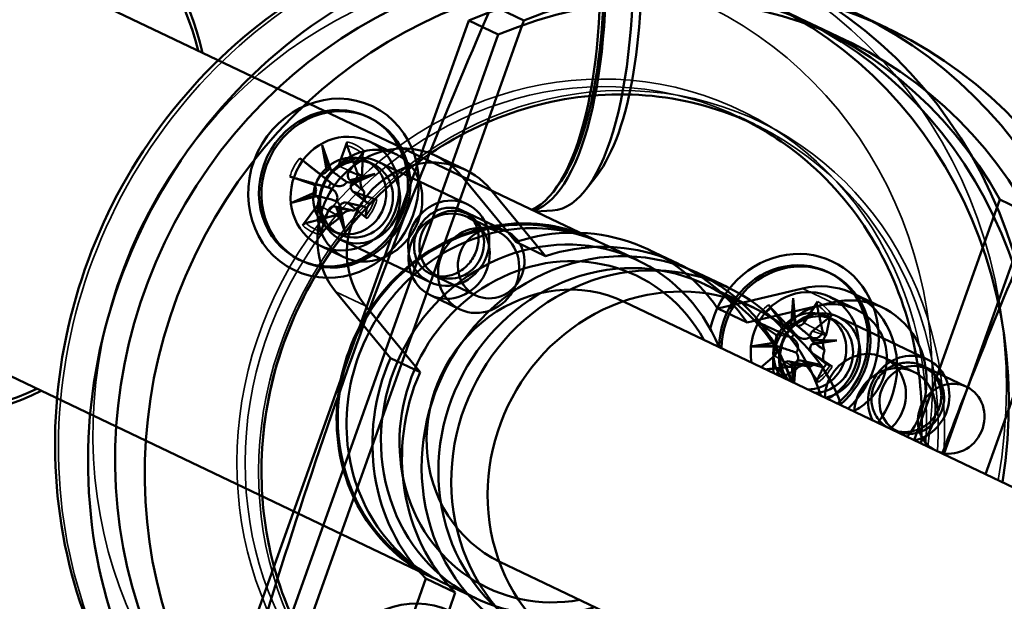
# Model space of a CAD drawing. Header units: millimetres. Extents: x 814 to 3201, y 212 to 4576.
# Tile 21 of 69: x 1999 to 2033, y 1458 to 1478. Entities that reach past the tile are written whole.
import ezdxf

# ---------------------------------------------------------------- set-up
doc = ezdxf.new("R2010")
doc.units = ezdxf.units.MM
doc.header["$LTSCALE"] = 18
doc.layers.add('Widoczne (ISO)', color=7, linetype='Continuous', lineweight=50)
doc.layers.add('Widoczne wąskie (ISO)', color=7, linetype='Continuous', lineweight=35)

msp = doc.modelspace()

# ---------------------------------------------------------------- linework, layer by layer
at = {"layer": 'Widoczne (ISO)'}
for p, q in [((2019.175, 1470.822), (1999.269, 1480.319)), ((2015.655, 1478.938), (2016.759, 1478.411)), ((2028.279, 1478.666), (2029.384, 1478.139)), ((2014.85, 1478.412), (2006.31, 1454.455)), ((2016.759, 1478.411), (2007.627, 1452.793)), ((2014.85, 1478.412), (2015.876, 1477.922)), ((2026.901, 1478.216), (2027.927, 1477.726)), ((2007.336, 1453.966), (2015.876, 1477.922)), ((2011.34, 1475.071), (2011.424, 1475.031)), ((2024.22, 1475.063), (2024.776, 1474.798)), ((2010.633, 1474.203), (2010.335, 1473.366)), ((2012.32, 1473.773), (2011.41, 1474.207)), ((2009.765, 1474.086), (2009.923, 1473.183)), ((2009.765, 1474.086), (2010.012, 1473.279)), ((2010.066, 1473.232), (2009.765, 1474.086)), ((2011.224, 1473.884), (2010.698, 1473.17)), ((2008.985, 1473.634), (2009.635, 1473.124)), ((2011.3, 1473.536), (2011.537, 1473.422)), ((2011.708, 1473.511), (2014.801, 1472.035)), ((2013.709, 1473.716), (2014.735, 1473.227)), ((2010.04, 1473.243), (2010.179, 1473.131)), ((2008.645, 1472.994), (2009.426, 1472.731)), ((2010.726, 1472.878), (2011.223, 1472.478)), ((2011.608, 1473.09), (2010.736, 1472.87)), ((2010.775, 1472.723), (2011.608, 1473.09)), ((2011.608, 1473.09), (2010.885, 1472.807)), ((2014.595, 1473.022), (2016.49, 1470.727)), ((2019.302, 1473.046), (2018.922, 1472.554)), ((2010.83, 1472.479), (2011.304, 1472.097)), ((2015.621, 1472.533), (2017.516, 1470.237)), ((2017.946, 1472.679), (2017.794, 1472.482)), ((2009.537, 1472.456), (2008.704, 1472.088)), ((2008.704, 1472.088), (2009.51, 1472.332)), ((2008.704, 1472.088), (2009.575, 1472.309)), ((2009.543, 1472.33), (2009.647, 1472.308)), ((2011.667, 1472.185), (2010.886, 1472.448)), ((2030.308, 1463.849), (2033.283, 1472.193)), ((2033.283, 1472.193), (2034.309, 1471.703)), ((2009.088, 1471.295), (2009.614, 1472.009)), ((2009.678, 1470.976), (2009.977, 1471.813)), ((2010.216, 1471.956), (2010.843, 1471.82)), ((2010.246, 1471.946), (2010.546, 1471.092)), ((2010.546, 1471.092), (2010.382, 1471.86)), ((2010.546, 1471.092), (2010.388, 1471.996)), ((2010.602, 1472.089), (2011.204, 1471.959)), ((2011.327, 1471.544), (2010.677, 1472.054)), ((2016.158, 1471.088), (2014.625, 1471.819)), ((2017.761, 1471.817), (2017.168, 1471.78)), ((2032.781, 1462.669), (2036.07, 1471.897)), ((2014.814, 1471.584), (2015.84, 1471.095)), ((2034.309, 1471.703), (2031.334, 1463.359)), ((2010.14, 1471.105), (2010.377, 1470.992)), ((2010.416, 1470.803), (2013.509, 1469.327)), ((2010.52, 1470.2), (2009.688, 1470.597)), ((2016.49, 1470.727), (2017.516, 1470.237)), ((2020.714, 1470.088), (2019.517, 1470.659)), ((2021.1, 1470.458), (2022.126, 1469.968)), ((2008.972, 1470.107), (2009.056, 1470.067)), ((2015.099, 1468.869), (2013.518, 1469.623)), ((2022.811, 1469.642), (2023.837, 1469.152)), ((2027.303, 1469.686), (2027.388, 1469.646)), ((2024.755, 1468.437), (2023.046, 1469.252)), ((2023.488, 1468.416), (2026.431, 1469.114)), ((2012.134, 1466.699), (2010.24, 1468.995)), ((2013.523, 1468.877), (2014.549, 1468.387)), ((2026.11, 1468.779), (2026.042, 1467.849)), ((2026.11, 1468.779), (2026.156, 1467.93)), ((2026.189, 1467.86), (2026.11, 1468.779)), ((2028.302, 1468.378), (2027.374, 1468.821)), ((2028.185, 1468.936), (2029.211, 1468.446)), ((2013.577, 1459.089), (1993.672, 1468.586)), ((2013.16, 1466.209), (2011.266, 1468.505)), ((2020.239, 1468.653), (2040.76, 1458.862)), ((2023.488, 1468.416), (2024.514, 1467.926)), ((2024.514, 1467.926), (2027.457, 1468.624)), ((2025.257, 1468.543), (2025.753, 1467.868)), ((2026.964, 1468.662), (2026.477, 1467.919)), ((2027.449, 1468.191), (2026.776, 1467.629)), ((2027.263, 1468.15), (2027.501, 1468.037)), ((2027.671, 1468.125), (2030.764, 1466.65)), ((2024.779, 1468.004), (2025.458, 1467.537)), ((2025.786, 1467.833), (2026.256, 1467.455)), ((2026.188, 1467.86), (2026.58, 1467.545)), ((2025.498, 1467.238), (2024.616, 1467.099)), ((2024.616, 1467.099), (2025.449, 1467.134)), ((2024.616, 1467.099), (2025.499, 1467.083)), ((2027.623, 1467.309), (2026.74, 1467.324)), ((2026.741, 1467.17), (2027.623, 1467.309)), ((2026.781, 1467.286), (2026.982, 1467.125)), ((2027.623, 1467.309), (2026.873, 1467.234)), ((2012.134, 1466.699), (2013.16, 1466.209)), ((2024.992, 1466.385), (2025.463, 1466.778)), ((2026.769, 1466.878), (2027.23, 1466.508)), ((2027.46, 1466.403), (2026.78, 1466.87)), ((2029.257, 1466.712), (2030.283, 1466.222)), ((2025.526, 1466.13), (2025.761, 1466.488)), ((2025.975, 1466.583), (2026.608, 1466.446)), ((2026.049, 1466.548), (2026.11, 1465.852)), ((2026.138, 1465.838), (2026.165, 1466.438)), ((2026.144, 1465.835), (2026.197, 1466.558)), ((2026.376, 1466.611), (2026.993, 1466.477)), ((2026.981, 1465.865), (2026.486, 1466.539)), ((2032.121, 1465.703), (2030.6, 1466.428)), ((2015.933, 1459.627), (2036.454, 1449.837)), ((2012.309, 1456.054), (2013.358, 1459.048)), ((2013.358, 1459.048), (2014.384, 1458.559)), ((2015.116, 1458.355), (2013.919, 1458.926)), ((2013.335, 1455.565), (2014.384, 1458.559))]:
    msp.add_line(p, q, dxfattribs=at)
msp.add_circle((2044.049, 1451.753), 75, dxfattribs=at)
for centre, major_axis, ratio, start_param, end_param in [((2016.19, 1481.738), (0.631, -9.98), 0.336824, 0.084321, 3.169551), ((2016.003, 1481.726), (-0.631, 9.98), 0.336824, 3.262222, 6.283185), ((2017.13, 1481.797), (-0.631, 9.98), 0.336824, 3.141593, 6.283185), ((2016.19, 1481.738), (0.618, -9.78), 0.336824, 0.365833, 2.77576), ((2017.6, 1481.827), (0.599, -9.481), 0.336824, 0.365833, 2.77576), ((1996.471, 1474.453), (4.306, 9.025), 0.925417, 5.419973, 10.28799), ((1996.539, 1474.42), (-4.22, -8.845), 0.925417, 2.29597, 7.128808), ((2018.086, 1464.14), (7.535, 15.795), 0.925417, 5.002141, 10.705823), ((2018.086, 1464.14), (7.105, 14.892), 0.925417, 5.02026, 10.687703), ((2020.744, 1462.872), (7.535, 15.795), 0.925417, 5.71439, 7.07382), ((1996.539, 1474.42), (2.885, 6.047), 0.925417, 6.038234, 9.669729), ((2019.112, 1463.65), (7.105, 14.892), 0.925417, 5.02026, 10.687703), ((2021.848, 1462.345), (7.535, 15.795), 0.925417, 5.71439, 7.07382), ((2019.796, 1463.324), (7.105, 14.892), 0.925417, 5.70433, 7.08388), ((2020.822, 1462.834), (7.105, 14.892), 0.925417, 5.70433, 7.08388), ((2036.032, 1454.229), (-23.716, -70.296), 0.376623, 4.482588, 4.851597), ((2012.417, 1471.009), (1.292, 2.708), 0.925417, 5.876451, 9.018044), ((2013.443, 1470.519), (1.292, 2.708), 0.925417, 5.876451, 9.018044), ((2009.761, 1473.295), (-0.092, -0.192), 0.925417, 6.078887, 7.705835), ((2009.718, 1473.336), (-0.297, 0.047), 0.604253, 2.425958, 3.082265), ((2010.051, 1473.451), (0.017, -0.219), 0.374984, 5.589366, 6.245673), ((2010.148, 1473.429), (-0.092, -0.192), 0.925417, 0.054846, 1.681794), ((2010.853, 1473.047), (-0.092, -0.192), 0.925417, 4.508091, 6.135039), ((2010.788, 1473.053), (-0.194, 0.219), 0.584714, 1.92963, 2.585937), ((2010.691, 1472.334), (0.353, 0.74), 0.925417, 6.124363, 6.348707), ((2009.354, 1472.53), (0.092, 0.192), 0.925417, 4.767235, 6.394183), ((2010.691, 1472.334), (-0.353, -0.74), 0.925417, 4.553566, 4.777911), ((2010.957, 1472.649), (-0.092, -0.192), 0.925417, 4.767235, 6.394183), ((2010.878, 1472.709), (-0.173, -0.129), 0.361037, 4.408555, 5.064863), ((2009.293, 1472.537), (0.213, -0.208), 0.597979, 0.028123, 0.684431), ((2009.383, 1472.193), (0.191, 0.117), 0.392856, 6.262928, 6.919235), ((2009.458, 1472.131), (0.092, 0.192), 0.925417, 4.508091, 6.135039), ((2055.343, 1447.714), (23.716, 70.296), 0.376623, 1.340995, 1.474179), ((2016.376, 1464.956), (-2.781, -5.829), 0.925417, 3.211619, 6.213159), ((2016.718, 1464.793), (2.799, 5.867), 0.925417, 0, 3.141593), ((2010.164, 1471.75), (0.092, 0.192), 0.925417, 0.054846, 1.681794), ((2010.12, 1471.795), (0.294, -0.025), 0.592461, 0.522879, 1.179186), ((2010.453, 1471.91), (0.003, 0.211), 0.343742, 1.155857, 1.812164), ((2010.551, 1471.883), (0.092, 0.192), 0.925417, 6.078887, 7.705835), ((2010.691, 1472.334), (0.353, 0.74), 0.925417, 4.553566, 4.777911), ((2016.376, 1464.956), (-2.799, -5.867), 0.925417, 3.110088, 6.31469), ((2010.691, 1472.334), (-0.353, -0.74), 0.925417, 6.124363, 6.348707), ((2018.086, 1464.14), (3.014, 6.318), 0.925417, 5.795763, 7.004336), ((2017.915, 1464.221), (2.799, 5.867), 0.925417, 5.590025, 10.117938), ((2019.796, 1463.324), (3.014, 6.318), 0.925417, 5.507992, 10.199971), ((2019.112, 1463.65), (3.014, 6.318), 0.925417, 5.795763, 7.004336), ((2018.086, 1464.14), (-2.584, -5.415), 0.925417, 2.555907, 6.868871), ((2020.14, 1463.16), (-2.907, -6.092), 0.925417, 2.404969, 7.019809), ((2020.822, 1462.834), (-3.014, -6.318), 0.925417, 2.366399, 7.058379), ((2026.119, 1467.204), (1.356, 2.843), 0.925417, 4.313207, 8.10694), ((2026.119, 1467.204), (1.184, 2.482), 0.925417, 4.250994, 8.314105), ((2026.204, 1467.164), (1.184, 2.482), 0.925417, 4.250994, 8.315377), ((2021.848, 1462.345), (-2.907, -6.092), 0.925417, 2.404969, 7.019809), ((2018.086, 1464.14), (2.153, 4.513), 0.925417, 0, 3.141593), ((2018.086, 1464.14), (2.153, 4.513), 0.925417, 0, 3.141593), ((2026.513, 1467.016), (0.861, 1.805), 0.925417, 4.053617, 8.512754), ((2026.893, 1466.228), (1.292, 2.708), 0.925417, 4.4848, 6.923649), ((2027.919, 1465.739), (1.292, 2.708), 0.925417, 4.4848, 6.923649), ((2026.684, 1466.935), (0.58, 1.215), 0.925417, 3.571154, 8.995216), ((2027.026, 1466.771), (0.646, 1.354), 0.925417, 3.757594, 8.808777), ((2026.921, 1466.821), (0.58, 1.215), 0.925417, 3.571154, 8.995216), ((2025.914, 1468.003), (-0.092, -0.192), 0.925417, 5.822527, 7.449476), ((2025.872, 1468.036), (-0.295, 0.081), 0.61723, 2.343823, 3.00013), ((2026.217, 1468.06), (-0.014, -0.206), 0.327916, 5.41707, 6.073377), ((2026.315, 1468.031), (-0.092, -0.192), 0.925417, 6.081671, 7.70862), ((2025.342, 1467.359), (0.092, 0.192), 0.925417, 4.510875, 6.137823), ((2026.654, 1466.949), (-0.353, -0.74), 0.925417, 4.297207, 4.521551), ((2026.894, 1467.468), (0.092, 0.192), 0.925417, 1.110138, 2.737087), ((2026.654, 1466.949), (0.353, 0.74), 0.925417, 5.868003, 6.092348), ((2025.274, 1467.364), (0.183, -0.224), 0.576499, 6.220958, 6.877266), ((2025.276, 1467.002), (0.218, 0.098), 0.440932, 6.116597, 6.772904), ((2025.344, 1466.94), (-0.092, -0.192), 0.925417, 1.110138, 2.737087), ((2026.897, 1467.048), (-0.092, -0.192), 0.925417, 4.510875, 6.137823), ((2026.822, 1467.472), (-0.162, 0.231), 0.559195, 1.834191, 2.490499), ((2026.824, 1467.111), (-0.201, -0.111), 0.409949, 4.250344, 4.906651), ((2018.086, 1464.14), (-3.014, -6.318), 0.925417, 4.748566, 5.957139), ((2028.611, 1465.358), (0.646, 1.354), 0.925417, 4.277839, 8.288532), ((2030.119, 1465.296), (0.646, 1.354), 0.925417, 3.757594, 8.808777), ((2025.924, 1466.377), (0.092, 0.192), 0.925417, 6.081671, 7.70862), ((2025.881, 1466.414), (0.297, -0.059), 0.609501, 0.437262, 1.09357), ((2026.654, 1466.949), (-0.353, -0.74), 0.925417, 5.868003, 6.092348), ((2026.227, 1466.439), (0.034, 0.197), 0.301915, 0.970541, 1.626848), ((2026.324, 1466.405), (0.092, 0.192), 0.925417, 5.822527, 7.449476), ((2026.654, 1466.949), (0.353, 0.74), 0.925417, 4.297207, 4.521551), ((2029.638, 1464.868), (0.646, 1.354), 0.925417, 4.277839, 8.288532), ((2019.112, 1463.65), (-3.014, -6.318), 0.925417, 4.748566, 5.957139), ((2031.592, 1464.593), (-0.529, -1.11), 0.925417, 0.092063, 6.191122)]:
    msp.add_ellipse(centre, major_axis=major_axis, ratio=ratio, start_param=start_param, end_param=end_param, dxfattribs=at)
for centre, major_axis in [((2010.156, 1472.589), (-1.356, -2.843)), ((2010.156, 1472.589), (1.184, 2.482)), ((2010.24, 1472.549), (1.184, 2.482)), ((2010.549, 1472.402), (0.861, 1.805)), ((2010.72, 1472.32), (0.58, 1.215)), ((2011.062, 1472.157), (0.646, 1.354)), ((2010.957, 1472.207), (0.58, 1.215)), ((2014.155, 1470.681), (-0.646, -1.354)), ((2014.168, 1470.231), (0.646, 1.354)), ((2014.26, 1470.631), (-0.514, -1.077)), ((2015.194, 1469.741), (0.646, 1.354)), ((2015.628, 1469.979), (0.529, 1.11)), ((2030.223, 1465.246), (0.514, 1.077)), ((2012.853, 1455.074), (1.356, 2.843))]:
    msp.add_ellipse(centre, major_axis=major_axis, ratio=0.925417, dxfattribs=at)
for points, knots in [([(2009.525, 1448.835), (2007.964, 1449.58), (2006.531, 1450.592), (2004.062, 1453.049), (2003.028, 1454.495), (2001.456, 1457.681), (2000.923, 1459.424), (2000.413, 1463.033), (2000.441, 1464.901), (2001.058, 1468.571), (2001.65, 1470.373), (2003.342, 1473.722), (2004.442, 1475.27), (2007.039, 1477.948), (2008.534, 1479.079), (2011.766, 1480.803), (2013.5, 1481.399), (2017.024, 1481.993), (2018.813, 1481.996), (2021.949, 1481.466), (2023.315, 1481.035), (2024.596, 1480.424)], [4.823309, 4.823309, 4.823309, 4.823309, 5.137635, 5.137635, 5.453335, 5.453335, 5.772219, 5.772219, 6.094301, 6.094301, 6.418431, 6.418431, 6.743171, 6.743171, 7.067082, 7.067082, 7.388713, 7.388713, 7.707008, 7.707008, 7.964901, 7.964901, 7.964901, 7.964901]), ([(2024.776, 1474.798), (2023.662, 1475.329), (2022.456, 1475.666), (2019.98, 1475.915), (2018.71, 1475.828), (2016.238, 1475.239), (2015.036, 1474.738), (2012.821, 1473.373), (2011.807, 1472.509), (2010.072, 1470.507), (2009.35, 1469.369), (2008.27, 1466.933), (2007.912, 1465.636), (2007.595, 1463.014), (2007.637, 1461.69), (2008.116, 1459.146), (2008.554, 1457.927), (2009.781, 1455.719), (2010.57, 1454.73), (2012.253, 1453.232), (2013.101, 1452.669), (2014.011, 1452.235)], [2.665586, 2.665586, 2.665586, 2.665586, 2.986454, 2.986454, 3.307093, 3.307093, 3.62723, 3.62723, 3.946902, 3.946902, 4.266298, 4.266298, 4.585616, 4.585616, 4.905048, 4.905048, 5.224794, 5.224794, 5.545029, 5.545029, 5.807179, 5.807179, 5.807179, 5.807179]), ([(2030.547, 1463.735), (2030.612, 1464.794), (2030.548, 1465.854), (2030.115, 1468.152), (2029.677, 1469.37), (2028.45, 1471.578), (2027.661, 1472.567), (2025.978, 1474.065), (2025.13, 1474.629), (2024.22, 1475.063)], [7.789047, 7.789047, 7.789047, 7.789047, 8.04664, 8.04664, 8.366387, 8.366387, 8.686621, 8.686621, 8.948771, 8.948771, 8.948771, 8.948771]), ([(2010.633, 1474.203), (2010.627, 1474.187), (2010.622, 1474.167), (2010.617, 1474.135), (2010.616, 1474.116), (2010.618, 1474.091), (2010.62, 1474.08), (2010.624, 1474.071)], [0.02076039, 0.02076039, 0.02076039, 0.02076039, 0.02593303, 0.02593303, 0.03109721, 0.03109721, 0.03532758, 0.03532758, 0.03532758, 0.03532758]), ([(2009.961, 1470.652), (2010.098, 1470.476), (2010.28, 1470.32), (2010.698, 1470.109), (2010.934, 1470.054), (2011.386, 1470.041), (2011.633, 1470.083), (2012.102, 1470.268), (2012.325, 1470.411), (2012.691, 1470.746), (2012.859, 1470.96), (2013.107, 1471.431), (2013.187, 1471.688), (2013.254, 1472.175), (2013.244, 1472.437), (2013.124, 1472.921), (2013.015, 1473.143), (2012.742, 1473.497), (2012.559, 1473.652), (2012.141, 1473.863), (2011.906, 1473.919), (2011.454, 1473.931), (2011.207, 1473.889), (2010.737, 1473.705), (2010.515, 1473.562), (2010.149, 1473.227), (2009.981, 1473.013), (2009.733, 1472.542), (2009.653, 1472.284), (2009.586, 1471.798), (2009.596, 1471.536), (2009.715, 1471.052), (2009.824, 1470.829), (2009.961, 1470.652)], [0, 0, 0, 0, 0.076125, 0.076125, 0.15225, 0.15225, 0.227548, 0.227548, 0.302846, 0.302846, 0.378145, 0.378145, 0.453443, 0.453443, 0.529568, 0.529568, 0.605692, 0.605692, 0.681822, 0.681822, 0.757951, 0.757951, 0.83325, 0.83325, 0.908548, 0.908548, 0.983847, 0.983847, 1.059146, 1.059146, 1.135275, 1.135275, 1.211404, 1.211404, 1.211404, 1.211404]), ([(2011.171, 1473.775), (2011.172, 1473.782), (2011.174, 1473.791), (2011.18, 1473.811), (2011.187, 1473.826), (2011.203, 1473.853), (2011.213, 1473.87), (2011.224, 1473.884)], [0.04758377, 0.04758377, 0.04758377, 0.04758377, 0.05181414, 0.05181414, 0.05697832, 0.05697832, 0.06215096, 0.06215096, 0.06215096, 0.06215096]), ([(2009.098, 1473.545), (2009.09, 1473.552), (2009.079, 1473.56), (2009.056, 1473.578), (2009.041, 1473.591), (2009.013, 1473.612), (2008.997, 1473.625), (2008.985, 1473.634)], [0.04758377, 0.04758377, 0.04758377, 0.04758377, 0.05181414, 0.05181414, 0.05697832, 0.05697832, 0.06215096, 0.06215096, 0.06215096, 0.06215096]), ([(2010.012, 1473.279), (2010.021, 1473.269), (2010.03, 1473.26), (2010.1, 1473.193), (2010.171, 1473.137), (2010.336, 1473.008), (2010.442, 1472.931), (2010.569, 1472.838), (2010.591, 1472.822), (2010.613, 1472.807)], [-2.7963552, -2.7963552, -2.7963552, -2.7963552, -2.7900399, -2.7900399, -2.7426847, -2.7426847, -2.6569758, -2.6569758, -2.6392228, -2.6392228, -2.6392228, -2.6392228]), ([(2008.645, 1472.994), (2008.66, 1472.989), (2008.679, 1472.983), (2008.712, 1472.972), (2008.731, 1472.966), (2008.759, 1472.958), (2008.772, 1472.954), (2008.783, 1472.951)], [0.02076039, 0.02076039, 0.02076039, 0.02076039, 0.02593303, 0.02593303, 0.03109721, 0.03109721, 0.03532758, 0.03532758, 0.03532758, 0.03532758]), ([(2010.613, 1472.807), (2010.626, 1472.802), (2010.639, 1472.798), (2010.685, 1472.786), (2010.717, 1472.783), (2010.776, 1472.787), (2010.805, 1472.795), (2010.858, 1472.82), (2010.881, 1472.837), (2010.922, 1472.877), (2010.942, 1472.905), (2010.973, 1472.966), (2010.984, 1473), (2010.99, 1473.033), (2010.992, 1473.044), (2010.994, 1473.056), (2010.995, 1473.068)], [-0.05372527, -0.05372527, -0.05372527, -0.05372527, -0.04982808, -0.04982808, -0.04051932, -0.04051932, -0.03121055, -0.03121055, -0.02190179, -0.02190179, -0.01095089, -0.01095089, 0, 0, 0, 0.00382906, 0.00382906, 0.00382906, 0.00382906]), ([(2011.136, 1472.991), (2011.131, 1472.981), (2011.127, 1472.971), (2011.11, 1472.931), (2011.101, 1472.897), (2011.091, 1472.824), (2011.091, 1472.786), (2011.097, 1472.72), (2011.103, 1472.687), (2011.123, 1472.623), (2011.136, 1472.593), (2011.164, 1472.542), (2011.182, 1472.517), (2011.209, 1472.49), (2011.217, 1472.482), (2011.226, 1472.476)], [0.13976647, 0.13976647, 0.13976647, 0.13976647, 0.14359553, 0.14359553, 0.15454642, 0.15454642, 0.16549732, 0.16549732, 0.17480608, 0.17480608, 0.18411485, 0.18411485, 0.19342361, 0.19342361, 0.1973208, 0.1973208, 0.1973208, 0.1973208]), ([(2010.261, 1472.143), (2010.267, 1472.154), (2010.272, 1472.166), (2010.288, 1472.209), (2010.293, 1472.241), (2010.293, 1472.302), (2010.287, 1472.335), (2010.263, 1472.397), (2010.247, 1472.427), (2010.206, 1472.481), (2010.178, 1472.509), (2010.116, 1472.557), (2010.081, 1472.576), (2010.048, 1472.59), (2010.036, 1472.595), (2010.024, 1472.599), (2010.011, 1472.603)], [-0.05372527, -0.05372527, -0.05372527, -0.05372527, -0.04982808, -0.04982808, -0.04051932, -0.04051932, -0.03121055, -0.03121055, -0.02190179, -0.02190179, -0.01095089, -0.01095089, 0, 0, 0, 0.00382906, 0.00382906, 0.00382906, 0.00382906]), ([(2010.093, 1472.756), (2010.103, 1472.748), (2010.113, 1472.741), (2010.154, 1472.714), (2010.19, 1472.696), (2010.264, 1472.671), (2010.304, 1472.664), (2010.371, 1472.661), (2010.405, 1472.663), (2010.469, 1472.679), (2010.5, 1472.692), (2010.551, 1472.726), (2010.574, 1472.748), (2010.6, 1472.784), (2010.607, 1472.795), (2010.613, 1472.807)], [0.13976647, 0.13976647, 0.13976647, 0.13976647, 0.14359553, 0.14359553, 0.15454642, 0.15454642, 0.16549732, 0.16549732, 0.17480608, 0.17480608, 0.18411485, 0.18411485, 0.19342361, 0.19342361, 0.1973208, 0.1973208, 0.1973208, 0.1973208]), ([(2010.885, 1472.807), (2010.887, 1472.801), (2010.889, 1472.796), (2010.912, 1472.755), (2010.951, 1472.716), (2011.045, 1472.625), (2011.113, 1472.568), (2011.197, 1472.499), (2011.211, 1472.487), (2011.226, 1472.476)], [-2.7963552, -2.7963552, -2.7963552, -2.7963552, -2.7900399, -2.7900399, -2.7426847, -2.7426847, -2.6569758, -2.6569758, -2.6392228, -2.6392228, -2.6392228, -2.6392228]), ([(2009.51, 1472.332), (2009.523, 1472.331), (2009.535, 1472.329), (2009.632, 1472.313), (2009.721, 1472.291), (2009.927, 1472.239), (2010.055, 1472.203), (2010.208, 1472.158), (2010.234, 1472.15), (2010.261, 1472.143)], [-2.7963552, -2.7963552, -2.7963552, -2.7963552, -2.7900399, -2.7900399, -2.7426847, -2.7426847, -2.6569758, -2.6569758, -2.6392228, -2.6392228, -2.6392228, -2.6392228]), ([(2010.254, 1471.673), (2010.263, 1471.68), (2010.272, 1471.689), (2010.304, 1471.721), (2010.326, 1471.75), (2010.361, 1471.811), (2010.373, 1471.843), (2010.384, 1471.901), (2010.385, 1471.93), (2010.377, 1471.989), (2010.367, 1472.018), (2010.338, 1472.069), (2010.317, 1472.095), (2010.283, 1472.126), (2010.272, 1472.135), (2010.261, 1472.143)], [0.13976647, 0.13976647, 0.13976647, 0.13976647, 0.14359553, 0.14359553, 0.15454642, 0.15454642, 0.16549732, 0.16549732, 0.17480608, 0.17480608, 0.18411485, 0.18411485, 0.19342361, 0.19342361, 0.1973208, 0.1973208, 0.1973208, 0.1973208]), ([(2011.226, 1472.476), (2011.222, 1472.463), (2011.22, 1472.449), (2011.212, 1472.403), (2011.209, 1472.37), (2011.21, 1472.309), (2011.213, 1472.277), (2011.225, 1472.22), (2011.234, 1472.194), (2011.257, 1472.148), (2011.273, 1472.126), (2011.312, 1472.09), (2011.334, 1472.076), (2011.355, 1472.068), (2011.363, 1472.065), (2011.371, 1472.063), (2011.379, 1472.061)], [-0.05372527, -0.05372527, -0.05372527, -0.05372527, -0.04982808, -0.04982808, -0.04051932, -0.04051932, -0.03121055, -0.03121055, -0.02190179, -0.02190179, -0.01095089, -0.01095089, 0, 0, 0, 0.00382906, 0.00382906, 0.00382906, 0.00382906]), ([(2011.667, 1472.185), (2011.652, 1472.19), (2011.635, 1472.195), (2011.611, 1472.201), (2011.6, 1472.203), (2011.587, 1472.204), (2011.583, 1472.204), (2011.582, 1472.203)], [0.02076039, 0.02076039, 0.02076039, 0.02076039, 0.02593303, 0.02593303, 0.03109721, 0.03109721, 0.03532758, 0.03532758, 0.03532758, 0.03532758]), ([(2010.382, 1471.86), (2010.388, 1471.863), (2010.394, 1471.864), (2010.444, 1471.874), (2010.501, 1471.869), (2010.637, 1471.855), (2010.726, 1471.84), (2010.835, 1471.819), (2010.854, 1471.815), (2010.873, 1471.812)], [-2.7963552, -2.7963552, -2.7963552, -2.7963552, -2.7900399, -2.7900399, -2.7426847, -2.7426847, -2.6569758, -2.6569758, -2.6392228, -2.6392228, -2.6392228, -2.6392228]), ([(2010.873, 1471.812), (2010.863, 1471.815), (2010.852, 1471.818), (2010.815, 1471.826), (2010.785, 1471.827), (2010.727, 1471.823), (2010.694, 1471.817), (2010.631, 1471.797), (2010.6, 1471.784), (2010.541, 1471.752), (2010.51, 1471.73), (2010.455, 1471.68), (2010.431, 1471.652), (2010.413, 1471.625), (2010.407, 1471.616), (2010.401, 1471.606), (2010.395, 1471.596)], [-0.05372527, -0.05372527, -0.05372527, -0.05372527, -0.04982808, -0.04982808, -0.04051932, -0.04051932, -0.03121055, -0.03121055, -0.02190179, -0.02190179, -0.01095089, -0.01095089, 0, 0, 0, 0.00382906, 0.00382906, 0.00382906, 0.00382906]), ([(2011.298, 1471.908), (2011.292, 1471.914), (2011.286, 1471.919), (2011.26, 1471.939), (2011.238, 1471.95), (2011.187, 1471.964), (2011.16, 1471.965), (2011.11, 1471.96), (2011.084, 1471.954), (2011.03, 1471.933), (2011.002, 1471.918), (2010.952, 1471.885), (2010.925, 1471.864), (2010.891, 1471.832), (2010.882, 1471.822), (2010.873, 1471.812)], [0.13976647, 0.13976647, 0.13976647, 0.13976647, 0.14359553, 0.14359553, 0.15454642, 0.15454642, 0.16549732, 0.16549732, 0.17480608, 0.17480608, 0.18411485, 0.18411485, 0.19342361, 0.19342361, 0.1973208, 0.1973208, 0.1973208, 0.1973208]), ([(2013.403, 1471.587), (2013.515, 1471.69), (2013.652, 1471.778), (2013.941, 1471.891), (2014.092, 1471.917), (2014.37, 1471.909), (2014.515, 1471.875), (2014.772, 1471.745), (2014.884, 1471.65), (2015.052, 1471.432), (2015.12, 1471.296), (2015.193, 1470.998), (2015.199, 1470.837), (2015.158, 1470.538), (2015.109, 1470.38), (2014.956, 1470.09), (2014.853, 1469.959), (2014.628, 1469.753), (2014.491, 1469.665), (2014.203, 1469.551), (2014.051, 1469.526), (2013.773, 1469.533), (2013.628, 1469.567), (2013.371, 1469.697), (2013.259, 1469.792), (2013.091, 1470.01), (2013.023, 1470.147), (2012.95, 1470.444), (2012.944, 1470.605), (2012.985, 1470.904), (2013.034, 1471.063), (2013.187, 1471.352), (2013.29, 1471.484), (2013.403, 1471.587)], [0, 0, 0, 0, 0.0462899, 0.0462899, 0.0925797, 0.0925797, 0.1393794, 0.1393794, 0.1861791, 0.1861791, 0.2329772, 0.2329772, 0.2797752, 0.2797752, 0.3260649, 0.3260649, 0.3723546, 0.3723546, 0.4186443, 0.4186443, 0.464934, 0.464934, 0.511732, 0.511732, 0.55853, 0.55853, 0.6053298, 0.6053298, 0.6521295, 0.6521295, 0.6984193, 0.6984193, 0.7447092, 0.7447092, 0.7447092, 0.7447092]), ([(2011.266, 1471.609), (2011.266, 1471.606), (2011.267, 1471.602), (2011.275, 1471.591), (2011.283, 1471.582), (2011.301, 1471.565), (2011.314, 1471.554), (2011.327, 1471.544)], [0.04758377, 0.04758377, 0.04758377, 0.04758377, 0.05181414, 0.05181414, 0.05697832, 0.05697832, 0.06215096, 0.06215096, 0.06215096, 0.06215096]), ([(2009.193, 1471.378), (2009.184, 1471.376), (2009.173, 1471.371), (2009.151, 1471.358), (2009.136, 1471.347), (2009.112, 1471.324), (2009.098, 1471.309), (2009.088, 1471.295)], [0.04758377, 0.04758377, 0.04758377, 0.04758377, 0.05181414, 0.05181414, 0.05697832, 0.05697832, 0.06215096, 0.06215096, 0.06215096, 0.06215096]), ([(2009.678, 1470.976), (2009.684, 1470.992), (2009.692, 1471.01), (2009.706, 1471.038), (2009.715, 1471.053), (2009.728, 1471.071), (2009.735, 1471.078), (2009.741, 1471.082)], [0.02076039, 0.02076039, 0.02076039, 0.02076039, 0.02593303, 0.02593303, 0.03109721, 0.03109721, 0.03532758, 0.03532758, 0.03532758, 0.03532758]), ([(2025.348, 1468.431), (2025.341, 1468.439), (2025.332, 1468.45), (2025.313, 1468.471), (2025.301, 1468.487), (2025.279, 1468.514), (2025.267, 1468.53), (2025.257, 1468.543)], [0.04758377, 0.04758377, 0.04758377, 0.04758377, 0.05181414, 0.05181414, 0.05697832, 0.05697832, 0.06215096, 0.06215096, 0.06215096, 0.06215096]), ([(2027.086, 1468.527), (2026.841, 1468.479), (2026.587, 1468.379), (2026.135, 1468.088), (2025.938, 1467.896), (2025.645, 1467.485), (2025.528, 1467.24), (2025.403, 1466.728), (2025.393, 1466.46), (2025.433, 1466.203), (2025.436, 1466.188), (2025.438, 1466.172)], [0, 0, 0, 0, 0.0761248, 0.0761248, 0.1522497, 0.1522497, 0.227548, 0.227548, 0.3028462, 0.3028462, 0.307677, 0.307677, 0.307677, 0.307677]), ([(2026.964, 1468.662), (2026.955, 1468.648), (2026.945, 1468.63), (2026.933, 1468.601), (2026.928, 1468.584), (2026.925, 1468.561), (2026.926, 1468.55), (2026.927, 1468.542)], [0.02076039, 0.02076039, 0.02076039, 0.02076039, 0.02593303, 0.02593303, 0.03109721, 0.03109721, 0.03532758, 0.03532758, 0.03532758, 0.03532758]), ([(2028.203, 1464.853), (2028.272, 1464.888), (2028.34, 1464.926), (2028.631, 1465.114), (2028.828, 1465.306), (2029.122, 1465.716), (2029.238, 1465.961), (2029.364, 1466.474), (2029.373, 1466.741), (2029.299, 1467.224), (2029.21, 1467.473), (2028.938, 1467.907), (2028.756, 1468.094), (2028.357, 1468.369), (2028.113, 1468.475), (2027.601, 1468.578), (2027.332, 1468.575), (2027.086, 1468.527)], [0.6598159, 0.6598159, 0.6598159, 0.6598159, 0.6818217, 0.6818217, 0.757951, 0.757951, 0.8332497, 0.8332497, 0.9085485, 0.9085485, 0.9838472, 0.9838472, 1.0591459, 1.0591459, 1.1352752, 1.1352752, 1.2114044, 1.2114044, 1.2114044, 1.2114044]), ([(2027.377, 1468.105), (2027.378, 1468.11), (2027.382, 1468.118), (2027.392, 1468.134), (2027.402, 1468.146), (2027.422, 1468.167), (2027.436, 1468.18), (2027.449, 1468.191)], [0.04758377, 0.04758377, 0.04758377, 0.04758377, 0.05181414, 0.05181414, 0.05697832, 0.05697832, 0.06215096, 0.06215096, 0.06215096, 0.06215096]), ([(2024.779, 1468.004), (2024.792, 1467.995), (2024.809, 1467.984), (2024.838, 1467.967), (2024.856, 1467.956), (2024.881, 1467.943), (2024.894, 1467.937), (2024.904, 1467.932)], [0.02076039, 0.02076039, 0.02076039, 0.02076039, 0.02593303, 0.02593303, 0.03109721, 0.03109721, 0.03532758, 0.03532758, 0.03532758, 0.03532758]), ([(2026.156, 1467.93), (2026.164, 1467.92), (2026.171, 1467.911), (2026.231, 1467.842), (2026.295, 1467.785), (2026.446, 1467.653), (2026.544, 1467.574), (2026.663, 1467.479), (2026.683, 1467.463), (2026.703, 1467.447)], [-2.7963552, -2.7963552, -2.7963552, -2.7963552, -2.7900399, -2.7900399, -2.7426847, -2.7426847, -2.6569758, -2.6569758, -2.6392228, -2.6392228, -2.6392228, -2.6392228]), ([(2026.207, 1466.889), (2026.216, 1466.899), (2026.224, 1466.91), (2026.25, 1466.948), (2026.263, 1466.979), (2026.277, 1467.039), (2026.279, 1467.072), (2026.271, 1467.138), (2026.262, 1467.171), (2026.235, 1467.233), (2026.215, 1467.266), (2026.165, 1467.327), (2026.135, 1467.353), (2026.106, 1467.374), (2026.095, 1467.382), (2026.084, 1467.389), (2026.073, 1467.395)], [-0.05372527, -0.05372527, -0.05372527, -0.05372527, -0.04982808, -0.04982808, -0.04051932, -0.04051932, -0.03121055, -0.03121055, -0.02190179, -0.02190179, -0.01095089, -0.01095089, 0, 0, 0, 0.00382906, 0.00382906, 0.00382906, 0.00382906]), ([(2026.188, 1467.524), (2026.196, 1467.514), (2026.204, 1467.504), (2026.238, 1467.469), (2026.269, 1467.444), (2026.336, 1467.402), (2026.372, 1467.386), (2026.437, 1467.368), (2026.47, 1467.362), (2026.536, 1467.362), (2026.569, 1467.367), (2026.625, 1467.386), (2026.653, 1467.401), (2026.686, 1467.429), (2026.695, 1467.438), (2026.703, 1467.447)], [0.13976647, 0.13976647, 0.13976647, 0.13976647, 0.14359553, 0.14359553, 0.15454642, 0.15454642, 0.16549732, 0.16549732, 0.17480608, 0.17480608, 0.18411485, 0.18411485, 0.19342361, 0.19342361, 0.1973208, 0.1973208, 0.1973208, 0.1973208]), ([(2026.703, 1467.447), (2026.715, 1467.439), (2026.726, 1467.432), (2026.767, 1467.409), (2026.798, 1467.398), (2026.854, 1467.387), (2026.884, 1467.386), (2026.94, 1467.395), (2026.965, 1467.405), (2027.013, 1467.431), (2027.037, 1467.451), (2027.079, 1467.5), (2027.097, 1467.529), (2027.11, 1467.558), (2027.114, 1467.568), (2027.119, 1467.578), (2027.122, 1467.589)], [-0.05372527, -0.05372527, -0.05372527, -0.05372527, -0.04982808, -0.04982808, -0.04051932, -0.04051932, -0.03121055, -0.03121055, -0.02190179, -0.02190179, -0.01095089, -0.01095089, 0, 0, 0, 0.00382906, 0.00382906, 0.00382906, 0.00382906]), ([(2027.238, 1467.477), (2027.231, 1467.469), (2027.225, 1467.461), (2027.201, 1467.428), (2027.185, 1467.398), (2027.16, 1467.332), (2027.151, 1467.297), (2027.143, 1467.232), (2027.141, 1467.199), (2027.145, 1467.133), (2027.15, 1467.1), (2027.165, 1467.042), (2027.176, 1467.013), (2027.194, 1466.977), (2027.2, 1466.968), (2027.206, 1466.958)], [0.13976647, 0.13976647, 0.13976647, 0.13976647, 0.14359553, 0.14359553, 0.15454642, 0.15454642, 0.16549732, 0.16549732, 0.17480608, 0.17480608, 0.18411485, 0.18411485, 0.19342361, 0.19342361, 0.1973208, 0.1973208, 0.1973208, 0.1973208]), ([(2025.449, 1467.134), (2025.462, 1467.131), (2025.475, 1467.128), (2025.573, 1467.102), (2025.663, 1467.073), (2025.871, 1467.006), (2025.999, 1466.961), (2026.154, 1466.907), (2026.18, 1466.898), (2026.207, 1466.889)], [-2.7963552, -2.7963552, -2.7963552, -2.7963552, -2.7900399, -2.7900399, -2.7426847, -2.7426847, -2.6569758, -2.6569758, -2.6392228, -2.6392228, -2.6392228, -2.6392228]), ([(2026.873, 1467.234), (2026.875, 1467.23), (2026.877, 1467.226), (2026.898, 1467.195), (2026.936, 1467.162), (2027.028, 1467.087), (2027.095, 1467.038), (2027.178, 1466.979), (2027.192, 1466.969), (2027.206, 1466.958)], [-2.7963552, -2.7963552, -2.7963552, -2.7963552, -2.7900399, -2.7900399, -2.7426847, -2.7426847, -2.6569758, -2.6569758, -2.6392228, -2.6392228, -2.6392228, -2.6392228]), ([(2026.079, 1466.416), (2026.09, 1466.422), (2026.101, 1466.428), (2026.141, 1466.454), (2026.17, 1466.477), (2026.219, 1466.531), (2026.239, 1466.561), (2026.265, 1466.617), (2026.274, 1466.647), (2026.281, 1466.708), (2026.279, 1466.74), (2026.264, 1466.798), (2026.251, 1466.828), (2026.224, 1466.867), (2026.216, 1466.878), (2026.207, 1466.889)], [0.13976647, 0.13976647, 0.13976647, 0.13976647, 0.14359553, 0.14359553, 0.15454642, 0.15454642, 0.16549732, 0.16549732, 0.17480608, 0.17480608, 0.18411485, 0.18411485, 0.19342361, 0.19342361, 0.1973208, 0.1973208, 0.1973208, 0.1973208]), ([(2027.206, 1466.958), (2027.2, 1466.947), (2027.194, 1466.935), (2027.176, 1466.893), (2027.166, 1466.861), (2027.152, 1466.801), (2027.147, 1466.769), (2027.144, 1466.708), (2027.146, 1466.679), (2027.155, 1466.625), (2027.164, 1466.597), (2027.19, 1466.549), (2027.206, 1466.528), (2027.224, 1466.513), (2027.231, 1466.507), (2027.237, 1466.502), (2027.244, 1466.497)], [-0.05372527, -0.05372527, -0.05372527, -0.05372527, -0.04982808, -0.04982808, -0.04051932, -0.04051932, -0.03121055, -0.03121055, -0.02190179, -0.02190179, -0.01095089, -0.01095089, 0, 0, 0, 0.00382906, 0.00382906, 0.00382906, 0.00382906]), ([(2026.165, 1466.438), (2026.173, 1466.44), (2026.18, 1466.442), (2026.24, 1466.454), (2026.303, 1466.451), (2026.453, 1466.44), (2026.551, 1466.426), (2026.669, 1466.407), (2026.689, 1466.403), (2026.71, 1466.4)], [-2.7963552, -2.7963552, -2.7963552, -2.7963552, -2.7900399, -2.7900399, -2.7426847, -2.7426847, -2.6569758, -2.6569758, -2.6392228, -2.6392228, -2.6392228, -2.6392228]), ([(2026.71, 1466.4), (2026.701, 1466.407), (2026.692, 1466.413), (2026.659, 1466.431), (2026.631, 1466.441), (2026.575, 1466.453), (2026.542, 1466.455), (2026.476, 1466.451), (2026.443, 1466.445), (2026.378, 1466.427), (2026.342, 1466.412), (2026.275, 1466.375), (2026.245, 1466.352), (2026.22, 1466.329), (2026.211, 1466.321), (2026.203, 1466.312), (2026.195, 1466.304)], [-0.05372527, -0.05372527, -0.05372527, -0.05372527, -0.04982808, -0.04982808, -0.04051932, -0.04051932, -0.03121055, -0.03121055, -0.02190179, -0.02190179, -0.01095089, -0.01095089, 0, 0, 0, 0.00382906, 0.00382906, 0.00382906, 0.00382906]), ([(2027.13, 1466.369), (2027.126, 1466.377), (2027.122, 1466.385), (2027.104, 1466.412), (2027.086, 1466.432), (2027.043, 1466.461), (2027.018, 1466.472), (2026.971, 1466.482), (2026.945, 1466.484), (2026.89, 1466.479), (2026.86, 1466.472), (2026.804, 1466.453), (2026.773, 1466.439), (2026.733, 1466.416), (2026.721, 1466.408), (2026.71, 1466.4)], [0.13976647, 0.13976647, 0.13976647, 0.13976647, 0.14359553, 0.14359553, 0.15454642, 0.15454642, 0.16549732, 0.16549732, 0.17480608, 0.17480608, 0.18411485, 0.18411485, 0.19342361, 0.19342361, 0.1973208, 0.1973208, 0.1973208, 0.1973208]), ([(2027.46, 1466.403), (2027.447, 1466.412), (2027.432, 1466.422), (2027.412, 1466.435), (2027.402, 1466.442), (2027.392, 1466.448), (2027.389, 1466.45), (2027.387, 1466.45)], [0.02076039, 0.02076039, 0.02076039, 0.02076039, 0.02593303, 0.02593303, 0.03109721, 0.03109721, 0.03532758, 0.03532758, 0.03532758, 0.03532758]), ([(2029.374, 1464.295), (2029.353, 1464.307), (2029.333, 1464.32), (2029.191, 1464.418), (2029.079, 1464.532), (2028.912, 1464.8), (2028.858, 1464.952), (2028.812, 1465.249), (2028.817, 1465.414), (2028.895, 1465.729), (2028.966, 1465.879), (2029.146, 1466.132), (2029.268, 1466.25), (2029.545, 1466.429), (2029.702, 1466.49), (2030.003, 1466.549), (2030.169, 1466.551), (2030.484, 1466.488), (2030.633, 1466.423), (2030.879, 1466.254), (2030.991, 1466.139), (2031.158, 1465.872), (2031.212, 1465.719), (2031.235, 1465.57)], [0.2723401, 0.2723401, 0.2723401, 0.2723401, 0.2797752, 0.2797752, 0.3260649, 0.3260649, 0.3723546, 0.3723546, 0.4186443, 0.4186443, 0.464934, 0.464934, 0.511732, 0.511732, 0.55853, 0.55853, 0.6053298, 0.6053298, 0.6521295, 0.6521295, 0.6984193, 0.6984193, 0.7447092, 0.7447092, 0.7447092, 0.7447092]), ([(2026.943, 1465.951), (2026.942, 1465.947), (2026.941, 1465.941), (2026.945, 1465.927), (2026.95, 1465.915), (2026.962, 1465.893), (2026.972, 1465.878), (2026.981, 1465.865)], [0.04758377, 0.04758377, 0.04758377, 0.04758377, 0.05181414, 0.05181414, 0.05697832, 0.05697832, 0.06215096, 0.06215096, 0.06215096, 0.06215096]), ([(2031.235, 1465.57), (2031.258, 1465.422), (2031.253, 1465.258), (2031.175, 1464.943), (2031.104, 1464.792), (2030.923, 1464.539), (2030.802, 1464.421), (2030.524, 1464.242), (2030.368, 1464.181), (2030.067, 1464.122), (2029.901, 1464.12), (2029.685, 1464.164), (2029.627, 1464.18), (2029.572, 1464.2)], [0, 0, 0, 0, 0.0462899, 0.0462899, 0.0925797, 0.0925797, 0.1393794, 0.1393794, 0.1861791, 0.1861791, 0.2329772, 0.2329772, 0.2504279, 0.2504279, 0.2504279, 0.2504279])]:
    msp.add_open_spline(points, degree=3, knots=knots, dxfattribs=at)
for points, weights in [([(2010.998, 1473.094), (2010.87, 1473.434), (2010.624, 1474.071)], [1, 1.0526638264, 1.00378810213]), ([(2009.098, 1473.545), (2009.733, 1473.041), (2010.07, 1472.774)], [1.00378810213, 1.0526638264, 1]), ([(2011.171, 1473.775), (2011.158, 1473.278), (2011.148, 1473.014)], [1.00378810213, 1.0526638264, 1]), ([(2009.984, 1472.612), (2009.567, 1472.73), (2008.783, 1472.951)], [1, 1.0526638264, 1.00378810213]), ([(2010.995, 1473.068), (2010.997, 1473.081), (2010.998, 1473.094)], [1.02927435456, 1.01465889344, 1]), ([(2011.148, 1473.014), (2011.142, 1473.002), (2011.136, 1472.991)], [1, 1.01465889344, 1.02927435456]), ([(2010.011, 1472.603), (2009.998, 1472.607), (2009.984, 1472.612)], [1.02927435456, 1.01465889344, 1]), ([(2010.07, 1472.774), (2010.082, 1472.765), (2010.093, 1472.756)], [1, 1.01465889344, 1.02927435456]), ([(2011.397, 1472.056), (2011.463, 1472.106), (2011.582, 1472.203)], [1, 1.0526638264, 1.00378810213]), ([(2011.266, 1471.609), (2011.298, 1471.794), (2011.311, 1471.894)], [1.00378810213, 1.0526638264, 1]), ([(2011.311, 1471.894), (2011.305, 1471.901), (2011.298, 1471.908)], [1, 1.01465889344, 1.02927435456]), ([(2011.379, 1472.061), (2011.388, 1472.059), (2011.397, 1472.056)], [1.02927435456, 1.01465889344, 1]), ([(2009.193, 1471.378), (2009.873, 1471.557), (2010.234, 1471.655)], [1.00378810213, 1.0526638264, 1]), ([(2010.383, 1471.574), (2010.161, 1471.402), (2009.741, 1471.082)], [1, 1.0526638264, 1.00378810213]), ([(2010.234, 1471.655), (2010.244, 1471.664), (2010.254, 1471.673)], [1, 1.01465889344, 1.02927435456]), ([(2010.395, 1471.596), (2010.389, 1471.585), (2010.383, 1471.574)], [1.02927435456, 1.01465889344, 1]), ([(2025.348, 1468.431), (2025.885, 1467.854), (2026.17, 1467.546)], [1.00378810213, 1.0526638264, 1]), ([(2027.131, 1467.614), (2027.062, 1467.936), (2026.927, 1468.542)], [1, 1.0526638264, 1.00378810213]), ([(2027.377, 1468.105), (2027.298, 1467.707), (2027.254, 1467.494)], [1.00378810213, 1.0526638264, 1]), ([(2026.048, 1467.41), (2025.652, 1467.591), (2024.904, 1467.932)], [1, 1.0526638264, 1.00378810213]), ([(2026.073, 1467.395), (2026.061, 1467.403), (2026.048, 1467.41)], [1.02927435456, 1.01465889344, 1]), ([(2026.17, 1467.546), (2026.179, 1467.535), (2026.188, 1467.524)], [1, 1.01465889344, 1.02927435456]), ([(2027.122, 1467.589), (2027.127, 1467.601), (2027.131, 1467.614)], [1.02927435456, 1.01465889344, 1]), ([(2027.254, 1467.494), (2027.246, 1467.485), (2027.238, 1467.477)], [1, 1.01465889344, 1.02927435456]), ([(2025.161, 1466.304), (2025.723, 1466.365), (2026.055, 1466.403)], [1.01735382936, 1.04380857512, 1]), ([(2026.055, 1466.403), (2026.067, 1466.41), (2026.079, 1466.416)], [1, 1.01465889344, 1.02927435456]), ([(2026.943, 1465.951), (2027.073, 1466.211), (2027.139, 1466.351)], [1.00378810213, 1.0526638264, 1]), ([(2027.139, 1466.351), (2027.134, 1466.36), (2027.13, 1466.369)], [1, 1.01465889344, 1.02927435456]), ([(2027.244, 1466.497), (2027.252, 1466.492), (2027.26, 1466.487)], [1.02927435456, 1.01465889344, 1]), ([(2027.26, 1466.487), (2027.306, 1466.473), (2027.387, 1466.45)], [1, 1.0526638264, 1.00378810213]), ([(2026.177, 1466.284), (2025.995, 1466.184), (2025.724, 1466.036)], [1, 1.03334414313, 1.02598311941]), ([(2026.195, 1466.304), (2026.186, 1466.294), (2026.177, 1466.284)], [1.02927435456, 1.01465889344, 1])]:
    msp.add_rational_spline(points, weights, degree=2, dxfattribs=at)
at = {"layer": 'Widoczne wąskie (ISO)'}
for p, q in [((2010.335, 1473.366), (2010.995, 1473.068)), ((2010.698, 1473.17), (2011.136, 1472.991)), ((2009.635, 1473.124), (2010.093, 1472.756)), ((2014.595, 1473.022), (2015.621, 1472.533)), ((2009.426, 1472.731), (2010.011, 1472.603)), ((2010.886, 1472.448), (2011.379, 1472.061)), ((2009.614, 1472.009), (2010.254, 1471.673)), ((2009.977, 1471.813), (2010.395, 1471.596)), ((2010.677, 1472.054), (2011.298, 1471.908)), ((2026.431, 1469.114), (2027.457, 1468.624)), ((2010.24, 1468.995), (2011.266, 1468.505)), ((2025.753, 1467.868), (2026.188, 1467.524)), ((2026.477, 1467.919), (2027.122, 1467.589)), ((2025.458, 1467.537), (2026.073, 1467.395)), ((2026.776, 1467.629), (2027.238, 1467.477)), ((2025.463, 1466.778), (2026.079, 1466.416)), ((2026.78, 1466.87), (2027.244, 1466.497)), ((2025.761, 1466.488), (2026.195, 1466.304)), ((2026.486, 1466.539), (2027.13, 1466.369))]:
    msp.add_line(p, q, dxfattribs=at)
for centre, major_axis, start_param, end_param in [((2017.06, 1464.629), (-7.535, -15.795), 1.860548, 7.56423), ((2016.376, 1464.956), (6.674, 13.989), 5.040844, 10.66712), ((2018.77, 1463.814), (5.483, 11.493), 5.115901, 10.592062), ((2018.838, 1463.781), (5.382, 11.282), 5.123906, 10.584057), ((2019.461, 1463.484), (5.454, 11.431), 5.118217, 10.589747), ((2019.393, 1463.516), (5.382, 11.282), 5.123906, 10.584057), ((2010.156, 1472.589), (0.726, 1.522), 6.019835, 6.453235), ((2010.182, 1472.577), (0.672, 1.409), 6.019444, 6.453626), ((2010.156, 1472.589), (0.726, 1.522), 1.307446, 1.740846), ((2010.182, 1472.577), (-0.672, -1.409), 4.448647, 4.88283), ((2010.182, 1472.577), (0.672, 1.409), 4.448647, 4.88283), ((2010.156, 1472.589), (-0.726, -1.522), 1.307446, 1.740846), ((2010.156, 1472.589), (-0.726, -1.522), 6.019835, 6.453235), ((2010.182, 1472.577), (-0.672, -1.409), 6.019444, 6.453626), ((2026.119, 1467.204), (0.726, 1.522), 1.051086, 1.484487), ((2026.146, 1467.191), (-0.672, -1.409), 4.192288, 4.62647), ((2026.146, 1467.191), (0.672, 1.409), 5.763084, 6.197267), ((2026.119, 1467.204), (0.726, 1.522), 5.763475, 6.196876), ((2026.146, 1467.191), (0.672, 1.409), 4.192288, 4.62647), ((2026.119, 1467.204), (-0.726, -1.522), 1.051086, 1.484487)]:
    msp.add_ellipse(centre, major_axis=major_axis, ratio=0.925417, start_param=start_param, end_param=end_param, dxfattribs=at)

doc.saveas('drawing.dxf')
